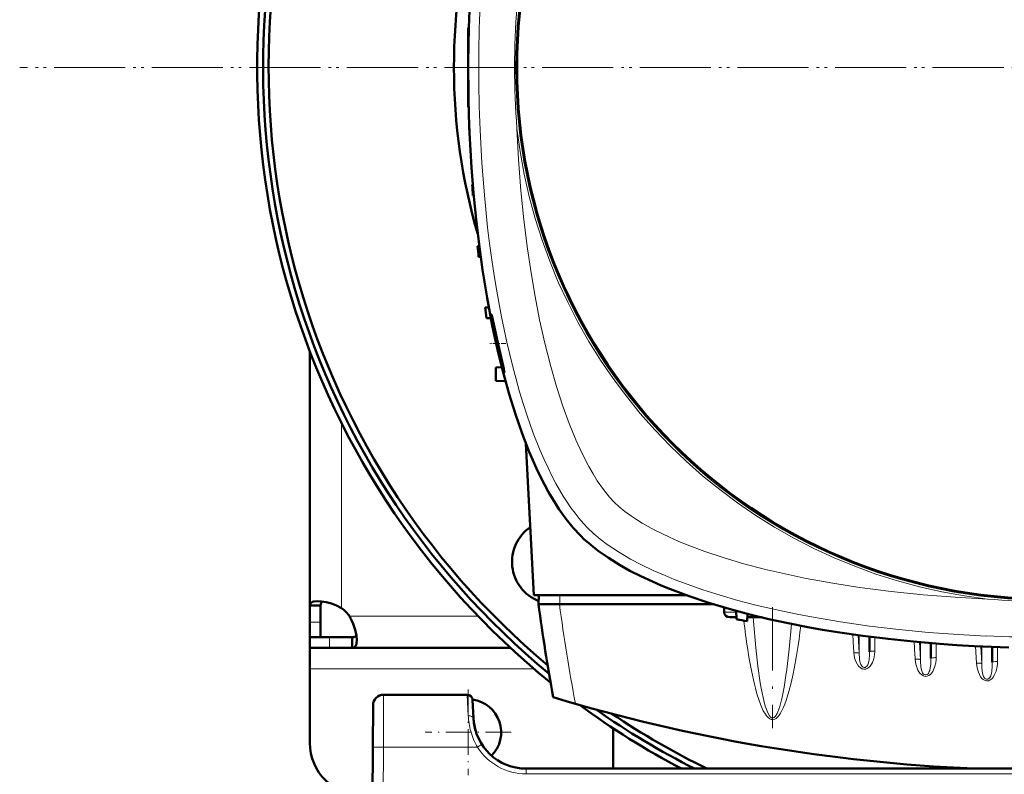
# Model space of a CAD drawing. Extents: x -1595 to 1972, y -1657 to 646.
# Tile 5 of 56: x -203 to -17, y -1305 to -1162. Entities that reach past the tile are written whole.
import ezdxf

# ---------------------------------------------------------------- set-up
doc = ezdxf.new("R2010")
doc.units = 0
doc.linetypes.add('DASHDOT', pattern=[18.5, 12, -3, 0.5, -3])

msp = doc.modelspace()

# ---------------------------------------------------------------- linework, layer by layer
at = {"color": 7, "lineweight": 50}
for p, q in [((-118.44, -1163.35), (-118.44, -1169.85)), ((-118.44, -1163.35), (-118.34, -1163.35)), ((-118.44, -1169.85), (-118.44, -1170.85)), ((-118.44, -1170.85), (-118.44, -1178.35)), ((-118.44, -1178.35), (-118.34, -1178.36)), ((-118.24, -1181.48), (-118.27, -1181.48)), ((-118.16, -1183.48), (-118.2, -1183.48)), ((-117.55, -1193.1), (-117.68, -1193.1)), ((-117.38, -1195.11), (-117.54, -1195.1)), ((-116.33, -1204.72), (-116.67, -1204.73)), ((-116.06, -1206.74), (-116.46, -1206.73)), ((-114.52, -1216.33), (-115.24, -1216.35)), ((-114.13, -1218.38), (-114.95, -1218.35)), ((-148.43, -1272.82), (-148.43, -1224.72)), ((-112.05, -1227.67), (-113.18, -1227.73)), ((-113.18, -1227.73), (-113.18, -1230.23)), ((-111.35, -1230.33), (-113.18, -1230.23)), ((-105.98, -1270.85), (-107.49, -1242.11)), ((-77.16, -1270.85), (-105.98, -1270.85)), ((-105.05, -1270.85), (-105.09, -1272.55)), ((-101.12, -1272.55), (-105.09, -1272.55)), ((-101.09, -1272.55), (-101.12, -1272.55)), ((-72.06, -1272.55), (-101.09, -1272.55)), ((-148.43, -1272.82), (-146.43, -1272.82)), ((-148.43, -1275.99), (-148.43, -1272.82)), ((-146.43, -1275.99), (-146.43, -1272.82)), ((-69.89, -1273.2), (-69.93, -1274.08)), ((-67.62, -1273.84), (-67.57, -1275.43)), ((-65.52, -1274.39), (-65.57, -1275.79)), ((-148.43, -1278.85), (-148.43, -1275.99)), ((-146.43, -1278.85), (-146.43, -1275.99)), ((-68.84, -1275.05), (-67.58, -1275.05)), ((-65.54, -1275.05), (-65.04, -1275.05)), ((-62.84, -1275.05), (-65.04, -1275.05)), ((-148.43, -1278.85), (-146.43, -1278.85)), ((-148.43, -1280.85), (-148.43, -1278.85)), ((-144.74, -1278.85), (-148.43, -1278.85)), ((-140.41, -1278.85), (-144.74, -1278.85)), ((-140.41, -1280.85), (-140.41, -1278.85)), ((-42.35, -1278.74), (-42.35, -1281.59)), ((-30.73, -1279.96), (-30.73, -1282.82)), ((-148.43, -1280.85), (-148.43, -1284.85)), ((-144.74, -1280.85), (-148.43, -1280.85)), ((-140.41, -1280.85), (-144.74, -1280.85)), ((-110.43, -1280.85), (-140.41, -1280.85)), ((-19.1, -1280.65), (-19.1, -1283.56)), ((-148.43, -1284.85), (-148.43, -1298.85)), ((-118.6, -1289.74), (-134.46, -1289.74)), ((-117.42, -1294.26), (-117.6, -1290.69)), ((-136.46, -1291.73), (-136.51, -1299.69)), ((-90.93, -1303.74), (-90.93, -1296.14)), ((-136.93, -1381.74), (-136.51, -1299.69)), ((90.55, -1303.74), (-107.43, -1303.74))]:
    msp.add_line(p, q, dxfattribs=at)
at = {"color": 7, "linetype": 'DASHDOT', "lineweight": 18}
for p, q in [((186.57, -1170.86), (-203.43, -1170.86)), ((185.09, -1170.85), (-201.97, -1170.85)), ((-60.74, -1273.14), (-60.74, -1296.08))]:
    msp.add_line(p, q, dxfattribs=at)
at = {"color": 7, "linetype": 'DASHDOT', "lineweight": 18, "ltscale": 0.003007}
msp.add_line((-118.45, -1170.85), (-118.33, -1170.85), dxfattribs=at)
at = {"color": 7, "linetype": 'DASHDOT', "lineweight": 18, "ltscale": 0.075517}
msp.add_line((-111.31, -1223.15), (-114.33, -1223.15), dxfattribs=at)
at = {"color": 7, "lineweight": 18}
for p, q in [((-142.43, -1273.32), (-142.43, -1238.27)), ((-101.05, -1270.85), (-101.09, -1272.55)), ((-69.93, -1274.08), (-67.62, -1274.08)), ((-148.43, -1275.99), (-146.43, -1275.99)), ((-116.54, -1274.85), (-140.9, -1274.85)), ((-49.16, -1277.83), (-48.77, -1277.88)), ((-144.74, -1280.85), (-144.74, -1278.85)), ((-44.55, -1278.44), (-44.35, -1281.81)), ((-44.35, -1278.47), (-44.35, -1281.81)), ((-41.35, -1278.87), (-41.35, -1281.46)), ((-32.92, -1279.77), (-32.73, -1283.06)), ((-32.73, -1279.79), (-32.73, -1283.06)), ((-29.73, -1280.04), (-29.73, -1282.7)), ((-45.34, -1281.81), (-45.34, -1281.76)), ((-22.28, -1280.51), (-22.09, -1283.76)), ((-21.29, -1280.56), (-21.1, -1283.81)), ((-21.1, -1280.57), (-21.1, -1283.81)), ((-18.1, -1280.69), (-18.1, -1283.44)), ((-105.93, -1284.85), (-148.43, -1284.85)), ((-58.14, -1285.63), (-58.12, -1285.46)), ((-134.46, -1289.74), (-134.51, -1299.69)), ((-118.6, -1289.74), (-118.41, -1293.71)), ((-59.04, -1290.7), (-59, -1290.53)), ((-134.51, -1299.69), (-134.93, -1381.74)), ((-116.68, -1299.69), (-134.51, -1299.69)), ((-116.09, -1299.31), (-116.68, -1299.69)), ((-115.84, -1299.15), (-116.09, -1299.31)), ((-107.43, -1304.74), (-107.43, -1303.74)), ((90.55, -1304.74), (-107.43, -1304.74))]:
    msp.add_line(p, q, dxfattribs=at)
at = {"color": 7, "linetype": 'DASHDOT', "lineweight": 18, "ltscale": 0.40625}
for p, q in [((-118.43, -1288.73), (-118.43, -1304.98)), ((-110.31, -1296.85), (-126.56, -1296.85))]:
    msp.add_line(p, q, dxfattribs=at)
at = {"color": 7, "lineweight": 50}
for points in [[(-97.17, -1259.58), (-98.55, -1258.09), (-99.89, -1256.43), (-101.18, -1254.62), (-102.41, -1252.67), (-103.2, -1251.31), (-103.96, -1249.91), (-104.72, -1248.41), (-105.46, -1246.87), (-106.85, -1243.7), (-108.21, -1240.19), (-109.48, -1236.54), (-110.66, -1232.75), (-111.74, -1228.85), (-112.74, -1224.86), (-113.31, -1222.32), (-113.86, -1219.75), (-114.84, -1214.53), (-115.71, -1209.22), (-116.37, -1204.43), (-116.94, -1199.58), (-117.42, -1194.7), (-117.8, -1189.78), (-118, -1186.52), (-118.17, -1183.24), (-118.3, -1179.9), (-118.39, -1176.56), (-118.44, -1169.92), (-118.34, -1163.32), (-118.09, -1156.73)], [(-114.06, -1217.65), (-114.06, -1217.65), (-114.06, -1217.66), (-114.06, -1217.66), (-114.07, -1217.67), (-114.07, -1217.7), (-114.03, -1218.07)], [(-111.81, -1227.39), (-112.87, -1222.69), (-113.44, -1220.12), (-113.91, -1218.09), (-114.03, -1217.7), (-114.05, -1217.66), (-114.05, -1217.65), (-114.06, -1217.65)], [(-113.85, -1219.24), (-113.43, -1221.42), (-112.9, -1223.84), (-112.32, -1226.19), (-111.84, -1227.92), (-111.65, -1228.51), (-111.59, -1228.64)], [(-111.58, -1228.65), (-111.58, -1228.65), (-111.57, -1228.65), (-111.57, -1228.65), (-111.57, -1228.63), (-111.6, -1228.4)], [(-15.98, -1280.75), (-22.57, -1280.5), (-25.85, -1280.31), (-29.13, -1280.08), (-34.01, -1279.67), (-38.86, -1279.16), (-43.67, -1278.56), (-48.42, -1277.87), (-51.26, -1277.4), (-54.08, -1276.9), (-57.79, -1276.17), (-61.44, -1275.38), (-65.03, -1274.52), (-68.98, -1273.46), (-72.82, -1272.31), (-76.54, -1271.07), (-80.12, -1269.73), (-81.85, -1269.03), (-83.53, -1268.3), (-85.7, -1267.28), (-87.79, -1266.22), (-89.77, -1265.11), (-91.87, -1263.81), (-93.81, -1262.46), (-94.76, -1261.72), (-95.66, -1260.97), (-96.44, -1260.28), (-97.17, -1259.58)], [(-147.01, -1271.98), (-147.66, -1272.03), (-147.92, -1272.11), (-148.13, -1272.22), (-148.28, -1272.35), (-148.38, -1272.52), (-148.43, -1272.82)], [(-142.43, -1273.32), (-143.38, -1272.84), (-144.36, -1272.47), (-145.33, -1272.19), (-146.25, -1272.03), (-147.01, -1271.98)], [(-146, -1272.06), (-146.24, -1272.23), (-146.39, -1272.48), (-146.43, -1272.82)], [(-139.56, -1279.43), (-139.63, -1278.49), (-139.85, -1277.43), (-140.21, -1276.32), (-140.52, -1275.58), (-140.9, -1274.85)], [(-140.41, -1278.85), (-140.07, -1278.81), (-139.81, -1278.66), (-139.64, -1278.42)], [(-140.41, -1280.85), (-140.22, -1280.84), (-140.05, -1280.78), (-139.91, -1280.68), (-139.8, -1280.55), (-139.7, -1280.37), (-139.63, -1280.16), (-139.58, -1279.82), (-139.56, -1279.43)]]:
    msp.add_lwpolyline(points, dxfattribs=at)
at = {"color": 7, "lineweight": 18}
for points in [[(-116.19, -1182.71), (-115.85, -1188.89), (-115.37, -1195.05), (-114.75, -1201.17), (-114.37, -1204.24), (-113.96, -1207.3), (-113.52, -1210.29), (-113.03, -1213.25), (-112.14, -1218.1), (-111.13, -1222.88), (-110, -1227.59), (-109.37, -1229.95), (-108.7, -1232.3), (-108.03, -1234.51), (-107.32, -1236.69), (-106.1, -1240.13), (-104.78, -1243.45), (-104.06, -1245.12), (-103.3, -1246.75), (-102.57, -1248.24), (-101.8, -1249.69), (-100.43, -1252.07), (-99.7, -1253.22), (-98.95, -1254.32), (-98.19, -1255.35), (-97.42, -1256.32), (-96.6, -1257.28), (-95.75, -1258.16)], [(-109.19, -1182.41), (-108.88, -1188.29), (-108.43, -1194.14), (-107.87, -1199.71), (-107.18, -1205.25), (-106.51, -1209.77), (-105.75, -1214.25), (-104.89, -1218.67), (-103.89, -1223.12), (-102.79, -1227.49), (-101.69, -1231.33), (-100.49, -1235.06), (-99.31, -1238.3), (-98.04, -1241.42), (-96.84, -1244.03), (-95.58, -1246.49), (-94.78, -1247.89), (-93.96, -1249.2), (-92.82, -1250.85), (-91.66, -1252.29), (-90.8, -1253.21)], [(-90.8, -1253.21), (-89.85, -1254.09), (-88.75, -1254.99), (-87.51, -1255.88), (-86.51, -1256.55), (-85.44, -1257.21), (-83.16, -1258.48)], [(-95.75, -1258.16), (-94.63, -1259.22), (-93.4, -1260.25), (-92.08, -1261.24), (-91.03, -1261.96), (-89.94, -1262.66), (-87.66, -1264.01), (-85.56, -1265.11), (-83.38, -1266.16), (-81.12, -1267.16), (-79.38, -1267.87), (-77.61, -1268.55), (-73.99, -1269.83), (-70.69, -1270.88), (-67.32, -1271.84), (-63.9, -1272.73), (-61.37, -1273.34), (-58.83, -1273.91), (-56.1, -1274.47), (-53.36, -1274.99), (-47.89, -1275.92), (-42.36, -1276.71), (-36.79, -1277.38), (-31.18, -1277.91), (-25.54, -1278.32), (-20.3, -1278.6)], [(-83.16, -1258.48), (-81.74, -1259.2), (-80.26, -1259.89), (-78.62, -1260.61), (-76.94, -1261.31), (-73.58, -1262.57), (-69.93, -1263.79), (-66.17, -1264.9), (-62.31, -1265.92), (-58.37, -1266.84), (-54.37, -1267.68), (-49.34, -1268.6), (-44.25, -1269.39), (-41.26, -1269.8), (-38.26, -1270.17), (-32.21, -1270.8), (-26.12, -1271.27), (-20, -1271.6)], [(-58.12, -1285.46), (-57.6, -1281.1), (-57.17, -1276.3)], [(-51.08, -1277.44), (-50.77, -1277.53), (-50.13, -1277.67), (-49.16, -1277.83)], [(-63.91, -1280.83), (-63.52, -1284.32), (-63.08, -1287.45), (-62.84, -1288.82)], [(-44.35, -1281.81), (-44.37, -1281.8), (-44.46, -1281.77), (-44.61, -1281.76), (-45.34, -1281.76)], [(-44.1, -1284.64), (-44.46, -1284.3), (-44.74, -1283.89), (-45.01, -1283.32), (-45.2, -1282.72), (-45.29, -1282.27), (-45.34, -1281.81)], [(-42.35, -1281.59), (-42.37, -1282.2), (-42.44, -1283.03), (-42.51, -1283.45), (-42.63, -1283.88), (-42.72, -1284.09), (-42.87, -1284.31), (-43.07, -1284.47), (-43.23, -1284.54), (-43.41, -1284.55), (-43.6, -1284.49), (-43.78, -1284.37), (-43.92, -1284.2), (-44.02, -1284.01), (-44.14, -1283.67), (-44.2, -1283.44), (-44.27, -1282.99), (-44.35, -1281.81)], [(-41.35, -1281.46), (-41.41, -1282.19), (-41.56, -1282.91), (-41.81, -1283.6), (-42, -1283.96), (-42.24, -1284.29), (-42.43, -1284.49), (-42.64, -1284.66), (-42.84, -1284.78), (-43.06, -1284.86), (-43.28, -1284.89), (-43.5, -1284.89)], [(-29.73, -1282.7), (-29.74, -1283.06), (-29.82, -1283.7), (-29.97, -1284.33), (-30.23, -1284.99), (-30.39, -1285.3), (-30.59, -1285.6), (-30.83, -1285.87), (-31.11, -1286.09), (-31.43, -1286.23), (-31.8, -1286.27), (-32.16, -1286.18), (-32.49, -1285.99), (-32.77, -1285.72), (-33, -1285.41), (-33.19, -1285.07), (-33.34, -1284.72), (-33.59, -1283.91), (-33.72, -1283.05), (-33.72, -1283.01)], [(-32.73, -1283.06), (-32.75, -1283.04), (-32.84, -1283.02), (-32.99, -1283), (-33.72, -1283.01)], [(-30.73, -1282.82), (-30.78, -1284), (-30.86, -1284.66), (-30.96, -1285.12), (-31.04, -1285.35), (-31.15, -1285.57), (-31.29, -1285.76), (-31.48, -1285.89), (-31.64, -1285.95), (-31.81, -1285.95), (-32.01, -1285.88), (-32.18, -1285.74), (-32.31, -1285.57), (-32.41, -1285.37), (-32.51, -1285.07), (-32.63, -1284.47), (-32.71, -1283.4), (-32.73, -1283.06)], [(-22.09, -1283.76), (-21.98, -1284.61), (-21.75, -1285.43), (-21.56, -1285.88), (-21.32, -1286.31), (-21.01, -1286.69), (-20.81, -1286.86), (-20.58, -1287), (-20.21, -1287.11), (-19.83, -1287.08), (-19.61, -1287), (-19.42, -1286.88), (-19.09, -1286.57), (-18.89, -1286.31), (-18.72, -1286.02), (-18.54, -1285.64), (-18.39, -1285.24), (-18.19, -1284.41), (-18.13, -1283.93), (-18.1, -1283.44)], [(-21.1, -1283.81), (-21.12, -1283.8), (-21.21, -1283.77), (-21.4, -1283.75), (-22.09, -1283.76)], [(-21.1, -1283.81), (-21.06, -1284.7), (-20.95, -1285.64)], [(-19.4, -1286.18), (-19.25, -1285.63), (-19.21, -1285.35), (-19.12, -1284.31), (-19.1, -1283.56)], [(-59, -1290.53), (-58.55, -1288.28), (-58.14, -1285.63)], [(-20.95, -1285.64), (-20.84, -1286.07), (-20.76, -1286.28), (-20.59, -1286.56)], [(-58.18, -1290.83), (-57.67, -1289.15), (-57.24, -1287.46), (-56.86, -1285.76)], [(-20.59, -1286.56), (-20.42, -1286.71), (-20.21, -1286.8), (-20.07, -1286.81), (-19.93, -1286.79)], [(-19.93, -1286.79), (-19.73, -1286.67), (-19.56, -1286.49), (-19.4, -1286.18)], [(-64, -1288.49), (-63.7, -1289.58), (-63.36, -1290.66), (-62.97, -1291.73), (-62.5, -1292.77), (-62.11, -1293.44), (-61.87, -1293.76), (-61.6, -1294.05), (-61.27, -1294.3), (-61, -1294.41), (-60.65, -1294.44), (-60.31, -1294.35), (-60.09, -1294.22), (-59.9, -1294.06), (-59.68, -1293.83), (-59.48, -1293.59), (-59.24, -1293.23), (-59.03, -1292.85), (-58.71, -1292.19), (-58.43, -1291.51), (-58.18, -1290.83)], [(-62.84, -1288.82), (-62.42, -1290.8), (-62.13, -1291.88), (-61.98, -1292.36), (-61.67, -1293.15), (-61.35, -1293.73), (-61.14, -1293.98), (-60.92, -1294.12), (-60.78, -1294.16), (-60.63, -1294.14), (-60.42, -1294.03), (-60.2, -1293.82), (-59.89, -1293.31), (-59.73, -1292.97)], [(-59.73, -1292.97), (-59.38, -1291.98), (-59.04, -1290.7)], [(-136.51, -1299.69), (-136.5, -1299.69), (-136.48, -1299.69), (-134.51, -1299.69)]]:
    msp.add_lwpolyline(points, dxfattribs=at)
msp.add_circle((-8.44, -1170.85), 101, dxfattribs=at)
at = {"color": 7, "lineweight": 50}
msp.add_circle((-8.44, -1170.85), 100.74, dxfattribs=at)
for centre, radius, start, end in [((-8.43, -1170.86), 150, 308.9754, 231.0147), ((-8.44, -1170.85), 148.87, 309.4826, 230.5172), ((-8.44, -1170.85), 147.82, 309.9547, 230.0451), ((-8.44, -1170.85), 112.7, 163.7063, 196.2938), ((206.56, -1170.85), 325, 179.8237, 180.1763), ((206.56, -1170.85), 325, 181.8735, 182.2263), ((206.56, -1170.85), 325, 183.9256, 184.2791), ((206.56, -1170.85), 325, 185.9829, 186.3375), ((206.56, -1170.85), 325, 188.0479, 188.4041), ((-84.29, -1213.96), 30.02, 187.8714, 190.1339), ((-138.12, -1233.39), 26.98, 10.6516, 12.8383), ((-111.57, -1228.63), 0.03, 200.9033, 244.4524), ((-102.13, -1264.55), 8, 124.4276, 248.4107), ((217.19, -1230.65), 325, 187.4074, 190.5583), ((-146.56, -1278.98), 7, 36.0817, 53.9139), ((-8.44, -955.85), 325, 259.5182, 259.8766), ((-134.46, -1291.74), 2, 90, 179.7), ((-118.6, -1290.74), 1, 3, 90), ((-118.43, -1296.85), 6.25, 315.0383, 82.3796), ((-8.44, -979.05), 325, 253.2139, 267.4873), ((-8.43, -1170.86), 150, 233.6345, 242.3576), ((-8.44, -1170.85), 148.87, 234.821, 243.208), ((-107.43, -1293.74), 10, 183, 270), ((-107.43, -1293.74), 10, 183.9422, 198.8098), ((-8.44, -1170.85), 147.82, 235.9608, 244.0255), ((-107.41, -1293.74), 10.02, 194.756, 198.7969), ((-138.43, -1298.85), 10, 180, 270)]:
    msp.add_arc(centre, radius, start, end, dxfattribs=at)
at = {"color": 7, "lineweight": 18}
for centre, radius, start, end in [((162.02, -1170.85), 278.46, 177.5597, 182.4396), ((37.87, -1170.85), 147.52, 175.507, 184.4923), ((-8.44, -1170.85), 101.41, 186.5424, 263.4568), ((-8.44, -1124.55), 147.51, 265.5067, 273.8371), ((89.82, -1257.06), 157.13, 186.8059, 188.811), ((153.59, -1259.1), 218.59, 184.1852, 185.7061), ((-8.44, -954.69), 325.7, 262.8874, 263.2566), ((-8.44, -1000.39), 278.46, 267.5597, 272.4396), ((-43.29, -1283.54), 1.36, 233.5186, 261.0306), ((-104.86, -1293.07), 13.58, 182.7354, 195.3114), ((-105.43, -1293.21), 12.98, 195.3711, 209.9371), ((-107.43, -1293.73), 11, 212.7709, 269.9923)]:
    msp.add_arc(centre, radius, start, end, dxfattribs=at)
for centre, major_axis, ratio, start_param, end_param in [((221.85, -1231.16), (325.66, 0), 0.992546, 3.270009, 3.3292), ((-65.04, -1274.05), (0, 1), 0.866025, 2.530394, 3.141593), ((-60.44, -1233.5), (-0.24, -60.87), 0.121427, 0.53881, 0.783253), ((-3047.33, -1456.47), (3007.14, 0), 0.992546, 0.058569, 0.059729), ((-41.35, -1278.84), (-1, 0), 0.121869, 5.605182, 6.283185), ((-2821.55, -1443.92), (2792.54, 0), 0.992546, 0.058087, 0.059289), ((-60.85, -1231.76), (0.1, -62.68), 0.121204, 5.619282, 5.844029), ((-41.35, -1281.59), (-1, 0), 0.121869, 4.712389, 6.283185), ((-29.73, -1282.82), (-1, 0), 0.121869, 4.712388, 6.283185), ((-18.1, -1283.56), (-1, 0), 0.121869, 4.712389, 6.283185), ((-118.41, -1294.32), (0.999, 0.052), 0.602126, 0.000227, 1.539305)]:
    msp.add_ellipse(centre, major_axis=major_axis, ratio=ratio, start_param=start_param, end_param=end_param, dxfattribs=at)
at = {"color": 7, "lineweight": 50}
msp.add_ellipse((-68.77, -1274.05), major_axis=(1.14, 0.23), ratio=0.853683, start_param=2.936487, end_param=4.481103, dxfattribs=at)

doc.saveas('drawing.dxf')
